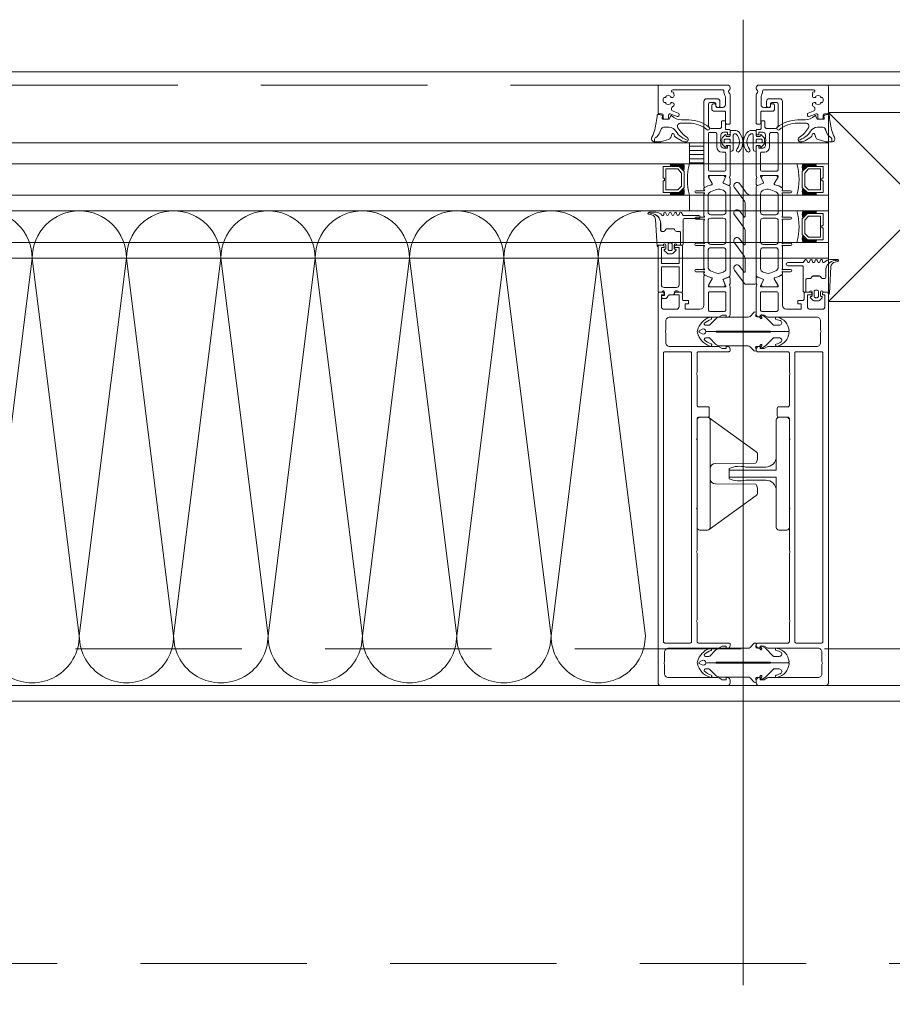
# Model space of a CAD drawing. Header units: millimetres. Extents: x 144573 to 336993, y 74252 to 247042.
# Tile 220 of 256: x 164160 to 164493, y 197940 to 198315. Entities that reach past the tile are written whole.
import ezdxf

# ---------------------------------------------------------------- set-up
doc = ezdxf.new("R2010")
doc.units = ezdxf.units.MM
doc.linetypes.add('ČÁRKOVANÁ', pattern=[19.05, 12.7, -6.35])
doc.layers.add('FASÁDA DETAILNÍ', color=255, linetype='Continuous', lineweight=0)

# ---------------------------------------------------------------- blocks, each defined once
blk = doc.blocks.new('244748_a')
blk.add_lwpolyline([(8.32, -1.69, 0.082248), (6.34, -0.9, -1.09695), (6.94, -0.1, -0.315353), (11.26, -5.15, -0.480529), (10.87, -5.64), (4.27, -5.64), (4.08, -5.45), (-16.53, -5.45), (-16.72, -5.64), (-20.43, -5.64, 0.574019), (-21.93, -4.78), (-22.99, -5.4, 0.524827), (-22.99, -5.9), (-21.93, -6.52, 0.574021), (-20.43, -5.66), (-16.72, -5.66), (-16.53, -5.85), (4.08, -5.85), (4.27, -5.66), (10.87, -5.66, -0.480529), (11.26, -6.15, -0.326229), (6.88, -11.09, -1.09695), (6.28, -10.3, 0.081457), (8.32, -9.61, 0.599203), (7.48, -8.05), (5.52, -8.05, 0.198965), (5.17, -8.2), (2.22, -11.15), (0.93, -12.01, -0.738038), (0.51, -11.62), (0.87, -11, 1), (0.35, -10.7), (0, -11.3), (-0.98, -11.3, 0.619205), (-1.45, -12.06), (-1.28, -12.43, -0.808139), (-2.04, -13.04), (-3.63, -11.44, 0.198906), (-4.34, -11.15), (-14.99, -11.15, -0.198936), (-16.76, -10.42), (-18.98, -8.2, 0.198942), (-19.33, -8.05), (-20.67, -8.05, 0.500217), (-21.09, -8.73, 0.122037), (-18.5, -10.27, -1.093735), (-19.1, -11.07, -0.240768), (-23.7, -6.07, -0.106226), (-23.7, -5.23, -0.256232), (-19, -0.13, -1.093735), (-18.4, -0.92, 0.116856), (-21.09, -2.57, 0.500217), (-20.67, -3.25), (-19.33, -3.25, 0.198942), (-18.98, -3.1), (-16.75, -0.88, -0.198936), (-14.99, -0.15), (-4.34, -0.15, 0.198907), (-3.63, 0.14), (-2.04, 1.74, -0.808139), (-1.28, 1.13), (-1.45, 0.76, 0.619205), (-0.98, 0), (0, 0), (0.35, -0.6, 1), (0.87, -0.3), (0.51, 0.32, -0.738038), (0.93, 0.71), (2.22, -0.15), (5.17, -3.1, 0.198965), (5.52, -3.25), (7.48, -3.25, 0.599203)], format="xyb", close=True)
blk = doc.blocks.new('236134_0100_s_v')
for points in [[(22.8, -23), (22.8, -5), (42, -5, 0.414214), (43, -4), (43, -1, 0.414214), (42, 0), (1, 0, 0.414214), (0, -1), (0, -4, 0.414214), (1, -5), (20.2, -5), (20.2, -23)], [(15, -5, -0.414214), (19, -9), (19, -16.57, 0.165764), (19.53, -23), (23.47, -23, 0.165764), (24, -16.57), (24, -9, -0.414214), (28, -5)]]:
    blk.add_lwpolyline(points, format="xyb")
blk = doc.blocks.new('236134_0200_s_v')
for points in [[(19.58, 5, -0.41166), (17.58, 6.98), (17.45, 22.25, 0.344217), (17.07, 22.73), (16, 23), (14, 23, 0.240828), (13.19, 22.59), (0.19, 4.59)], [(23.42, 5, 0.41166), (25.42, 6.98), (25.55, 22.25, -0.344217), (25.93, 22.73), (27, 23), (29, 23, -0.240828), (29.81, 22.59), (42.81, 4.59)]]:
    blk.add_lwpolyline(points, format="xyb")
blk.add_lwpolyline([(42, 5), (1, 5, 0.414214), (0, 4), (0, 1, 0.414214), (1, 0), (42, 0, 0.414214), (43, 1), (43, 4, 0.414214)], format="xyb", close=True)
blk = doc.blocks.new('284336')
for points in [[(-0.41, 0), (-0.41, -2, 0.990243), (-0.4, -3.02), (0.9, -3.02, 0.414214), (1.21, -2.71), (1.21, -2.61, -0.668123), (1.71, -2.4), (2.75, -3.45, -0.199004), (2.89, -3.79), (2.89, -5.43, -0.199038), (2.75, -5.77), (1.71, -6.82, -0.668191), (1.21, -6.61), (1.21, -6.51, 0.414214), (0.9, -6.2), (-0.4, -6.2, 0.990269), (-0.41, -7.22), (-0.41, -8.6), (-5.1, -8.6, -0.414215), (-5.59, -8.11), (-5.59, -7, 0.267949), (-5.84, -6.56), (-6.34, -6.27, -0.267949), (-6.59, -5.84), (-6.59, -3.38, -0.267949), (-6.34, -2.95), (-5.84, -2.66, 0.267949), (-5.59, -2.22), (-5.59, -1.51, 0.414214), (-6.1, -1), (-8.66, -1, -0.393156), (-12.46, 2.53, 0.067572), (-12.67, 3.43), (-12.8, 3.7, -0.637545), (-12.12, 3.53), (-11.92, 2.53, 0.344315), (-10.06, 0.91), (0, 0.38, -0.406913), (0.39, 0), (-0.41, 0)], [(-0.7, -9.6), (-10, -9.6, 0.414511), (-10.51, -10.11), (-10.51, -15.51, -1), (-11.69, -15.51), (-11.69, -9.6), (-12.69, -8.95, -0.668884), (-12.6, -8.23), (-11.99, -8.01, 0.766384), (-11.99, -7.21), (-12.6, -6.99, -0.76831), (-12.6, -6.23), (-11.99, -6.01, 0.766384), (-11.99, -5.21), (-12.6, -4.99, -0.76831), (-12.6, -4.23), (-11.99, -4.01, 0.766384), (-11.99, -3.21), (-12.6, -2.99, -0.877523), (-12.5, -2.22), (-12.1, -2.22, 0.698129), (-11.83, -1.5, -0.220231), (-12.89, 0.78), (-12.89, 3.45, -0.157143), (-12.82, 3.68), (-12.69, 3.42, -0.067482), (-12.48, 2.53, 0.393136), (-8.66, -1.02), (-6.1, -1.02, -0.414214), (-5.61, -1.51), (-5.61, -2.22, -0.267949), (-5.85, -2.65), (-6.35, -2.93, 0.267949), (-6.61, -3.38), (-6.61, -5.84, 0.267949), (-6.35, -6.29), (-5.85, -6.57, -0.267949), (-5.61, -7), (-5.61, -8.11, 0.414215), (-5.1, -8.62), (-0.41, -8.62), (-0.41, -9.31, -0.414212), (-0.7, -9.6)], [(1.7, -4.31, 0.414235), (1.2, -3.81), (-0.7, -3.81, 0.414214), (-1.2, -4.31), (-1.2, -4.91, 0.414214), (-0.7, -5.41), (1.2, -5.41, 0.414235), (1.7, -4.91), (1.7, -4.31)]]:
    blk.add_lwpolyline(points, format="xyb", close=True)
blk = doc.blocks.new('nesystémový nástavec 18')
for p, q in [((-18, 6.8), (-18, 8.8)), ((-17.5, 9.3), (-15.36, 9.3)), ((-11, 8), (-17, 8)), ((-17, 8), (-17, 6.3)), ((-15.36, 9.3), (0, 9.3)), ((-11, 1.3), (-11, 8)), ((-2.8, 8), (-9.7, 8)), ((-9.7, 1.3), (-9.7, 8)), ((0, 9.3), (0, 7.8)), ((-17, 6.3), (-17.5, 6.3)), ((-1.8, 2.3), (-1.8, 7)), ((-0.5, 7.3), (-0.5, 6.8)), ((0, 6.3), (0.55, 6.3)), ((0.55, 6.3), (0.95, 5.9)), ((0.95, 5.9), (0.95, 4.8)), ((0.95, 4.8), (0.95, 4.14)), ((0.95, 4.14), (1.2, 4.14)), ((1.4, 3.94), (1.4, 3.84)), ((-18, 0.5), (-18, 1.8)), ((-17.5, 2.3), (-17, 2.3)), ((-1.8, 0), (-17.5, 0)), ((-17, 2.3), (-17, 1.3)), ((-17, 1.3), (-11, 1.3)), ((-9.7, 1.3), (-2.8, 1.3)), ((0, 0), (-1.8, 0)), ((-0.4, 2.23), (-0.5, 2.04)), ((-0.5, 2.04), (-0.5, 2)), ((1.2, 2.44), (0, 2.44)), ((0, 1.5), (0, 0)), ((1.2, 1.85), (1.2, 2.44)), ((1.6, 3.64), (1.6, 3.64)), ((1.8, 1.37), (1.7, 1.35)), ((2.25, 1.63), (1.8, 1.37)), ((2.4, 2.84), (2.4, 1.89))]:
    blk.add_line(p, q)
for centre, radius, start, end in [((-17.5, 8.8), 0.5, 90, 180), ((-15.36, 9.8), 0.5, 270, 270.084), ((-2.8, 7), 1, 0, 90), ((0, 7.3), 0.5, 89.9955, 180.0071), ((-17.5, 6.8), 0.5, 180.0012, 269.9988), ((0, 6.8), 0.5, 179.9949, 270.006), ((0.75, 4.8), 0.2, 359.9656, 0.0344), ((1.2, 3.94), 0.2, 359.9707, 90.0249), ((1.6, 3.84), 0.2, 179.9737, 270.035), ((-17.5, 1.8), 0.5, 89.999, 180.0002), ((-17.5, 0.5), 0.5, 180, 270), ((-2.8, 2.3), 1, 270, 0), ((0, 2), 0.5, 179.9716, 270.0327), ((0, 1.94), 0.5, 89.9975, 144.0007), ((1.7, 1.85), 0.5, 179.9991, 270), ((1.6, 2.84), 0.8, 0.0065, 89.9919), ((2.1, 1.89), 0.3, 299.9815, 0.0183)]:
    blk.add_arc(centre, radius, start, end)
blk = doc.blocks.new('433270')
blk.add_lwpolyline([(1, 0, 0.414364), (0, -1), (0, -1.4, 0.255924), (0.23, -1.83, -0.547723), (0.23, -3.17, 0.255924), (0, -3.6), (0, -14.6, 0.414214), (0.3, -14.9), (1.2, -14.9, 0.414214), (1.7, -14.4), (1.7, -10.3, -0.414214), (2, -10), (6, -10, 0.414248), (7, -9), (7, -7.7, 0.414179), (6.5, -7.2), (5.7, -7.2, 0.414232), (5.4, -7.5), (5.4, -8.2, -0.414198), (5.1, -8.5), (2.8, -8.5, -0.414204), (1.8, -7.5), (1.8, -4.49, -0.147432), (1.97, -3.94, 0.147461), (2.4, -2.5), (2.4, -2.3, -0.414214), (2.9, -1.8), (21.87, -1.8, -0.668178), (22.22, -2.65), (22.16, -2.72, 1), (21.59, -3.29), (21.52, -3.35, 0.198912), (21.38, -3.71), (21.38, -4.05, 0.414214), (22.08, -4.75), (22.38, -4.75, 0.576988), (22.64, -4.3, -0.311246), (24.56, -4.3, 0.576988), (24.82, -4.75), (25.3, -4.75, -0.260065), (25.3, -6.65), (24.82, -6.65, 0.576988), (24.56, -7.1, -0.311246), (22.64, -7.1, 0.576988), (22.38, -6.65), (22.08, -6.65, 0.414214), (21.38, -7.35), (21.38, -7.61, 0.267949), (21.63, -8.04), (21.89, -8.2, -0.637047), (21.73, -10), (19.83, -10.7, 0.315299), (19.5, -11.17), (19.5, -11.49, 0.520567), (20.17, -11.96), (22.83, -10.99, -0.520567), (23.5, -11.46), (23.5, -12.5, 0.414062), (24, -13), (25, -13, 0.414186), (25.5, -12.5), (25.5, -11.5, -0.414182), (26, -11), (27, -11, 0.414214), (27.5, -10.5), (27.5, -0.5, 0.414214), (27, 0), (1, 0)], format="xyb", close=True)
blk = doc.blocks.new('284325')
for points in [[(0.84, -5.23, -0.560316), (0.94, -4.73), (1.94, -4.36, 0.3153), (2.14, -4.08), (2.14, -1.89, 0.451558), (1.8, -1.59), (0.9, -1.7, -0.399586), (0.57, -1.46), (0.3, -0.07, -0.415977), (0.53, 0.29, 0.024107), (6.15, 1.24, 0.076636), (8.99, 2.34, -0.577615), (10.79, 1.3), (10.02, 1.37, 0.283171), (9.08, 0.9, -0.168429), (7.07, -0.74), (5.9, -1.16, 0.315302), (5.24, -2.1), (5.24, -4.21, 0.269719), (6.76, -6.82, -0.194797), (10.18, -11.53, -0.342663), (9.17, -11.17, 0.119207), (5.43, -7.59, 0.578571), (3.63, -8.62), (3.63, -11.77, 0.176415), (6.16, -18.72, -1), (5.24, -19.49, -0.176415), (2.43, -11.77), (2.43, -8.89, 0.208286), (0.84, -5.23)], [(8.95, -6.65), (10.32, -8.78, -0.134555), (10.79, -10.63, -0.339795), (10.19, -11.53, 0.194788), (6.76, -6.81, -0.269736), (5.25, -4.21), (5.25, -2.1, -0.315302), (5.9, -1.17), (7.07, -0.74, 0.168429), (9.09, 0.89, -0.283167), (10.01, 1.36), (10.79, 1.29), (10.79, -0.74, -0.070852), (10.71, -1.3), (9.95, -3.93, -0.241839), (9.08, -4.83), (7.93, -5.22, 0.836024), (8.08, -6.19), (8.11, -6.19, -0.255349), (8.95, -6.65)]]:
    blk.add_lwpolyline(points, format="xyb", close=True)
blk = doc.blocks.new('*U1335')
for points in [[(0, 0, 0.414243), (0.1, 0.1), (0, 0.9, -1.0001), (0.2, 0.9), (0.1, 0.1, 0.414228), (0.2, 0, 0.414228)], [(0.2, 0, 0.414243), (0.3, 0.1), (0.2, 0.9, -1.0001), (0.4, 0.9), (0.3, 0.1, 0.414228), (0.4, 0, 0.414228)], [(0.4, 0, 0.414243), (0.5, 0.1), (0.4, 0.9, -1.0001), (0.6, 0.9), (0.5, 0.1, 0.414228), (0.6, 0, 0.414228)], [(0.6, 0, 0.414243), (0.7, 0.1), (0.6, 0.9, -1.0001), (0.8, 0.9), (0.7, 0.1, 0.414228), (0.8, 0, 0.414228)], [(0.8, 0, 0.414243), (0.9, 0.1), (0.8, 0.9, -1.0001), (1, 0.9), (0.9, 0.1, 0.414228), (1, 0, 0.414228)], [(1, 0, 0.414243), (1.1, 0.1), (1, 0.9, -1.0001), (1.2, 0.9), (1.1, 0.1, 0.414228), (1.2, 0, 0.414228)], [(1.2, 0, 0.414243), (1.3, 0.1), (1.2, 0.9, -1.0001), (1.4, 0.9), (1.3, 0.1, 0.414228), (1.4, 0, 0.414228)], [(1.4, 0, 0.414243), (1.5, 0.1), (1.4, 0.9, -1.0001), (1.6, 0.9), (1.5, 0.1, 0.414228), (1.6, 0, 0.414228)], [(1.6, 0, 0.414243), (1.7, 0.1), (1.6, 0.9, -1.0001), (1.8, 0.9), (1.7, 0.1, 0.414228), (1.8, 0, 0.414228)], [(1.8, 0, 0.414243), (1.9, 0.1), (1.8001, 0.9, -1.0001), (2, 0.9), (1.9001, 0.1, 0.414228), (2, 0, 0.414228)]]:
    blk.add_lwpolyline(points, format="xyb")
blk = doc.blocks.new('288126')
for points in [[(-16.5, 0), (16.5, 0)], [(-21.36, -6.34), (-17.8, -3.69)], [(-17, -2.08), (-17, -0.5)], [(17, -0.5), (17, -3.8)], [(-14.71, -4.5), (-19.87, -8.34)], [(-8.83, -4.3), (-14.11, -4.3)], [(-10.96, -6.34), (-8.71, -4.66)], [(-4.31, -4.5), (-9.47, -8.34)], [(1.81, -4.3), (-3.71, -4.3)], [(-0.35, -6.36), (1.93, -4.66)], [(6.33, -4.5), (1.14, -8.37)], [(12.21, -4.3), (6.93, -4.3)], [(10.05, -6.36), (12.33, -4.66)], [(16.6, -4.6), (11.54, -8.37)]]:
    blk.add_lwpolyline(points)
for centre, radius, start, end in [((16.5, -0.5), 0.5, 0, 90), ((-16.5, -0.5), 0.5, 90, 180), ((-20.61, -7.34), 1.25, 126.7059, 306.7059), ((-10.21, -7.34), 1.25, 126.7059, 306.7059), ((0.4, -7.37), 1.25, 126.7059, 306.7059), ((10.8, -7.37), 1.25, 126.7059, 306.7059), ((16, -3.8), 1, 306.7059, 0)]:
    blk.add_arc(centre, radius, start, end)
at = {"extrusion": (0, 0, -1)}
for centre, radius, start, end in [((19, -2.08), 2, 180, 233.2941), ((14.11, -5.3), 1, 53.2941, 90), ((8.83, -4.5), 0.2, 90, 233.2941), ((3.71, -5.3), 1, 53.2941, 90), ((-1.81, -4.5), 0.2, 90, 233.2941), ((-6.93, -5.3), 1, 53.2941, 90), ((-12.21, -4.5), 0.2, 90, 233.2941)]:
    blk.add_arc(centre, radius, start, end, dxfattribs=at)
blk = doc.blocks.new('246426')
for points in [[(-1.84, 0.64), (-2.86, -0.38, 0.198926), (-3.15, -1.09), (-3.15, -2.31, 0.198926), (-2.86, -3.02), (-1.84, -4.04, 0.637051), (-1.5, -3.92), (-1.45, -3.4), (-0.3, -3.4, -0.41484), (0, -3.7), (0, -5.19, 0.414232), (0.5, -5.69), (2.14, -5.69, 0.071862), (2.2, -5.68, 0.157876), (3.73, -4.64, 0.360336), (3.48, 2.39, 0.964062), (2.54, 1.48, -0.403385), (2.25, -4.34, -0.190964), (2.11, -4.39), (1.7, -4.39, -0.414214), (1.2, -3.89), (1.2, 1.31, 0.414201), (0.2, 2.31), (0, 2.31), (0, 0.3, -0.414214), (-0.3, 0), (-1.45, 0), (-1.5, 0.52, 0.637051), (-1.84, 0.64)], [(-2.25, -1.4, -0.414214), (-1.85, -1), (-0.4, -1, -0.414214), (0, -1.4), (0, -2, -0.414214), (-0.4, -2.4), (-1.85, -2.4, -0.414214), (-2.25, -2), (-2.25, -1.4)]]:
    blk.add_lwpolyline(points, format="xyb", close=True)

msp = doc.modelspace()

# ---------------------------------------------------------------- hatches: boundary and pattern name
at = {"layer": 'FASÁDA DETAILNÍ'}
h = msp.add_hatch(dxfattribs=at)
h.set_pattern_fill('ANSI31', color=256, scale=0.5, angle=495)
h.set_pattern_definition([(180, (154101.5588, 130529.9017), (-7e-16, -1.5875), [])])
h.paths.add_polyline_path([(164415.98, 198260.259), (164421.48, 198260.259), (164421.48, 198268.259), (164415.98, 198268.259)])

# ---------------------------------------------------------------- linework, layer by layer
for p, q in [((164436.48, 198315.204), (164436.48, 197946.967)), ((163406.98, 198268.259), (164468.98, 198268.259)), ((164006.98, 198268.259), (164468.98, 198268.259)), ((164415.98, 198268.259), (164415.98, 198260.259)), ((164468.98, 198260.259), (163406.98, 198260.259)), ((164468.98, 198260.259), (164006.98, 198260.259)), ((163406.98, 198248.259), (164468.98, 198248.259)), ((164006.98, 198248.259), (164468.98, 198248.259)), ((164415.98, 198242.259), (164415.98, 198248.259)), ((164468.98, 198242.259), (163406.98, 198242.259)), ((164468.98, 198242.259), (164006.98, 198242.259)), ((163406.98, 198230.259), (164468.98, 198230.259)), ((164468.98, 198224.259), (163406.98, 198224.259))]:
    msp.add_line(p, q, dxfattribs=at)
for points in [[(173301.48, 174615.259), (146721.48, 174615.259), (146721.48, 198295.259), (173301.48, 198295.259)], [(164540.98, 198207.758), (164540.98, 198279.758), (164468.98, 198279.758), (164468.98, 198207.758)], [(164415.98, 198268.259), (164421.48, 198268.259), (164421.48, 198260.259), (164415.98, 198260.259)], [(164405.98, 198249.259), (164411.98, 198249.259), (164413.98, 198251.259), (164413.98, 198257.259), (164411.98, 198259.259), (164405.98, 198259.259), (164405.98, 198254.759), (164406.48, 198254.759), (164406.48, 198253.759), (164405.98, 198253.759)], [(164406.98, 198258.259), (164406.98, 198250.259), (164411.566, 198250.259), (164412.98, 198251.673), (164412.98, 198256.706), (164411.566, 198258.259)], [(164466.98, 198249.259), (164460.98, 198249.259), (164458.98, 198251.259), (164458.98, 198257.259), (164460.98, 198259.259), (164466.98, 198259.259), (164466.98, 198254.759), (164466.48, 198254.759), (164466.48, 198253.759), (164466.98, 198253.759)], [(164465.98, 198258.259), (164465.98, 198250.259), (164461.394, 198250.259), (164459.98, 198251.673), (164459.98, 198256.706), (164461.394, 198258.259)], [(164466.98, 198231.259), (164460.98, 198231.259), (164458.98, 198233.259), (164458.98, 198239.259), (164460.98, 198241.259), (164466.98, 198241.259), (164466.98, 198236.759), (164466.48, 198236.759), (164466.48, 198235.759), (164466.98, 198235.759)], [(164465.98, 198240.259), (164465.98, 198232.259), (164461.394, 198232.259), (164459.98, 198233.673), (164459.98, 198238.706), (164461.394, 198240.259)], [(173061.48, 174855.259), (146961.48, 174855.259), (146961.48, 198055.259), (173061.48, 198055.259)]]:
    msp.add_lwpolyline(points, close=True, dxfattribs=at)
at = {"layer": 'FASÁDA DETAILNÍ', "linetype": 'ČÁRKOVANÁ', "ltscale": 5}
for points in [[(173296.48, 174620.259), (146726.48, 174620.259), (146726.48, 198290.259), (173296.48, 198290.259)], [(173081.48, 174835.259), (146941.48, 174835.259), (146941.48, 198075.259), (173081.48, 198075.259)], [(172961.48, 174955.259), (147061.48, 174955.259), (147061.48, 197955.259), (172961.48, 197955.259)]]:
    msp.add_lwpolyline(points, close=True, dxfattribs=at)
at = {"layer": 'FASÁDA DETAILNÍ'}
for points in [[(164431.48, 198255.759), (164431.48, 198266.758, 0.4144257), (164430.98, 198267.259), (164430.487, 198267.259), (164430.487, 198266.259), (164428.987, 198266.259, -0.4142136), (164427.987, 198267.259), (164427.987, 198268.759, -0.3999851), (164427.987, 198269.759), (164427.987, 198271.259, -0.4142136), (164428.987, 198272.259), (164430.48, 198272.259), (164430.48, 198271.259), (164430.98, 198271.259, 0.4144559), (164431.48, 198271.759), (164431.479, 198273.059, 0.4139712), (164431.179, 198273.359), (164429.98, 198273.359, -0.4142136), (164429.68, 198273.659), (164429.68, 198276.659), (164428.68, 198276.659, 0.4142136), (164428.18, 198276.159), (164428.18, 198274.259, -0.4142136), (164427.68, 198273.759), (164424.18, 198273.759, -0.4142056), (164423.18, 198274.759), (164423.18, 198283.059, -0.4142063), (164423.68, 198283.559), (164425.58, 198283.559, -0.414219), (164426.08, 198283.059), (164426.08, 198282.259, 0.4142136), (164426.58, 198281.759), (164427.08, 198281.759, 0.4142136), (164427.58, 198282.259), (164427.58, 198284.059, 0.4142136), (164426.58, 198285.059), (164422.48, 198285.059, 0.4142136), (164421.48, 198284.059), (164421.48, 198255.759), (164421.48, 198251.658, 0.5773503), (164422.08, 198251.312), (164422.943, 198251.81), (164424.435, 198252.238, 0.4887011), (164424.612, 198252.677), (164423.18, 198255.143), (164423.18, 198255.564, -0.4325656), (164423.38, 198255.759), (164429.685, 198255.759, -0.5483974), (164429.87, 198255.477), (164428.802, 198253.093, 0.4253361), (164428.91, 198252.826), (164430.933, 198252.009, 0.5315625), (164431.483, 198252.38), (164431.483, 198254.445, 0.2313061), (164431.367, 198254.681, -0.3061853), (164431.263, 198255.001), (164431.48, 198255.759)], [(164441.48, 198255.759), (164441.48, 198266.758, -0.4144257), (164441.98, 198267.259), (164442.473, 198267.259), (164442.473, 198266.259), (164443.973, 198266.259, 0.4142136), (164444.973, 198267.259), (164444.973, 198268.759, 0.3999851), (164444.973, 198269.759), (164444.973, 198271.259, 0.4142136), (164443.973, 198272.259), (164442.48, 198272.259), (164442.48, 198271.259), (164441.98, 198271.259, -0.4144559), (164441.48, 198271.759), (164441.481, 198273.059, -0.4139712), (164441.781, 198273.359), (164442.98, 198273.359, 0.4142136), (164443.28, 198273.659), (164443.28, 198276.659), (164444.28, 198276.659, -0.4142136), (164444.78, 198276.159), (164444.78, 198274.259, 0.4142136), (164445.28, 198273.759), (164448.78, 198273.759, 0.4142056), (164449.78, 198274.759), (164449.78, 198283.059, 0.4142063), (164449.28, 198283.559), (164447.38, 198283.559, 0.414219), (164446.88, 198283.059), (164446.88, 198282.259, -0.4142136), (164446.38, 198281.759), (164445.88, 198281.759, -0.4142136), (164445.38, 198282.259), (164445.38, 198284.059, -0.4142136), (164446.38, 198285.059), (164450.48, 198285.059, -0.4142136), (164451.48, 198284.059), (164451.48, 198255.759), (164451.48, 198251.658, -0.5773503), (164450.88, 198251.312), (164450.017, 198251.81), (164448.525, 198252.238, -0.4887011), (164448.348, 198252.677), (164449.78, 198255.143), (164449.78, 198255.564, 0.4325656), (164449.58, 198255.759), (164443.275, 198255.759, 0.5483974), (164443.09, 198255.477), (164444.158, 198253.093, -0.4253361), (164444.051, 198252.826), (164442.027, 198252.009, -0.5315625), (164441.478, 198252.38), (164441.478, 198254.445, -0.2313061), (164441.593, 198254.681, 0.3061853), (164441.697, 198255.001), (164441.48, 198255.759)], [(164423.18, 198257.959), (164423.18, 198271.659, -0.4142136), (164423.68, 198272.159), (164425.887, 198272.159, -0.4142136), (164426.387, 198271.659), (164426.387, 198266.688, 0.4111388), (164428.387, 198264.659), (164429.38, 198264.659, -0.4142136), (164429.88, 198264.159), (164429.88, 198257.959, -0.4142136), (164429.38, 198257.459), (164423.68, 198257.459, -0.4142136), (164423.18, 198257.959)], [(164449.78, 198257.959), (164449.78, 198271.659, 0.4142136), (164449.28, 198272.159), (164447.073, 198272.159, 0.4142136), (164446.573, 198271.659), (164446.573, 198266.688, -0.4111388), (164444.573, 198264.659), (164443.58, 198264.659, 0.4142136), (164443.08, 198264.159), (164443.08, 198257.959, 0.4142136), (164443.58, 198257.459), (164449.28, 198257.459, 0.4142136), (164449.78, 198257.959)], [(164431.48, 198217.597), (164431.481, 198229.509), (164431.48, 198251.42, 0.3058367), (164431.167, 198251.883), (164428.88, 198252.806, -0.4253361), (164428.772, 198253.073), (164429.489, 198254.692, 0.5437525), (164428.804, 198255.749), (164423.9, 198255.749, 0.5781822), (164423.381, 198254.847), (164424.642, 198252.655, -0.4885049), (164424.466, 198252.216), (164422.951, 198251.782), (164421.63, 198251.02, 0.2824777), (164421.481, 198250.744), (164421.481, 198250.298, -1.4470094), (164421.349, 198249.948), (164418.381, 198249.948, 1), (164418.381, 198249.148), (164421.349, 198249.148, -1.4470094), (164421.481, 198248.798), (164421.481, 198240.259, -1.4470094), (164421.349, 198239.909), (164418.381, 198239.909, 1), (164418.381, 198239.109), (164421.349, 198239.109, -1.4470094), (164421.481, 198238.758), (164421.481, 198230.259, -1.4470094), (164421.349, 198229.909), (164418.381, 198229.909, 1), (164418.381, 198229.109), (164421.349, 198229.109, -1.4470094), (164421.481, 198228.758), (164421.481, 198220.219, -1.4470094), (164421.349, 198219.869), (164418.381, 198219.869, 1), (164418.381, 198219.069), (164421.349, 198219.069, -1.4470094), (164421.481, 198218.718), (164421.481, 198218.273, 0.2824777), (164421.63, 198217.997), (164422.951, 198217.235), (164424.466, 198216.801, -0.4885049), (164424.642, 198216.361), (164423.381, 198214.17, 0.5781822), (164423.9, 198213.269), (164428.804, 198213.269, 0.5437525), (164429.489, 198214.325), (164428.772, 198215.944, -0.4253361), (164428.88, 198216.211), (164431.167, 198217.134, 0.3058367), (164431.48, 198217.597)], [(164441.48, 198217.597), (164441.479, 198229.509), (164441.48, 198251.42, -0.3058367), (164441.793, 198251.883), (164444.08, 198252.806, 0.4253361), (164444.188, 198253.073), (164443.471, 198254.692, -0.5437525), (164444.156, 198255.749), (164449.06, 198255.749, -0.5781822), (164449.579, 198254.847), (164448.318, 198252.655, 0.4885049), (164448.494, 198252.216), (164450.009, 198251.782), (164451.33, 198251.02, -0.2824777), (164451.479, 198250.744), (164451.479, 198250.298, 1.4470094), (164451.612, 198249.948), (164454.579, 198249.948, -1), (164454.579, 198249.148), (164451.612, 198249.148, 1.4470094), (164451.479, 198248.798), (164451.479, 198240.259, 1.4470094), (164451.612, 198239.909), (164454.579, 198239.909, -1), (164454.579, 198239.109), (164451.612, 198239.109, 1.4470094), (164451.479, 198238.758), (164451.479, 198230.259, 1.4470094), (164451.612, 198229.909), (164454.579, 198229.909, -1), (164454.579, 198229.109), (164451.612, 198229.109, 1.4470094), (164451.479, 198228.758), (164451.479, 198220.219, 1.4470094), (164451.612, 198219.869), (164454.579, 198219.869, -1), (164454.579, 198219.069), (164451.612, 198219.069, 1.4470094), (164451.479, 198218.718), (164451.479, 198218.273, -0.2824777), (164451.33, 198217.997), (164450.009, 198217.235), (164448.494, 198216.801, 0.4885049), (164448.318, 198216.361), (164449.579, 198214.17, -0.5781822), (164449.06, 198213.269), (164444.156, 198213.269, -0.5437525), (164443.471, 198214.325), (164444.188, 198215.944, 0.4253361), (164444.08, 198216.211), (164441.793, 198217.134, -0.3058367), (164441.48, 198217.597)], [(164429.881, 198248.709), (164429.881, 198241.809, -0.4142178), (164428.881, 198240.809), (164424.081, 198240.809, -0.4142178), (164423.081, 198241.809), (164423.081, 198248.171, -0.305619), (164424.018, 198249.561), (164425.943, 198250.34, -0.1764286), (164427.994, 198250.412), (164428.845, 198250.135, -0.3249157), (164429.881, 198248.709)], [(164443.079, 198248.709), (164443.079, 198241.809, 0.4142178), (164444.079, 198240.809), (164448.879, 198240.809, 0.4142178), (164449.879, 198241.809), (164449.879, 198248.171, 0.305619), (164448.942, 198249.561), (164447.018, 198250.34, 0.1764286), (164444.966, 198250.412), (164444.116, 198250.135, 0.3249157), (164443.079, 198248.709)], [(164429.881, 198238.509), (164429.881, 198230.509, -0.4142136), (164428.881, 198229.509), (164424.081, 198229.509, -0.4142136), (164423.081, 198230.509), (164423.081, 198238.509, -0.4142136), (164424.081, 198239.509), (164428.881, 198239.509, -0.4142136), (164429.881, 198238.509)], [(164443.079, 198238.509), (164443.079, 198230.509, 0.4142136), (164444.079, 198229.509), (164448.879, 198229.509, 0.4142136), (164449.879, 198230.509), (164449.879, 198238.509, 0.4142136), (164448.879, 198239.509), (164444.079, 198239.509, 0.4142136), (164443.079, 198238.509)], [(164429.881, 198227.209), (164429.881, 198220.308, -0.3249157), (164428.845, 198218.882), (164427.994, 198218.605, -0.1764286), (164425.943, 198218.678), (164424.018, 198219.456, -0.305619), (164423.081, 198220.846), (164423.081, 198227.209, -0.4142178), (164424.081, 198228.209), (164428.881, 198228.209, -0.4142178), (164429.881, 198227.209)], [(164443.079, 198227.209), (164443.079, 198220.308, 0.3249157), (164444.116, 198218.882), (164444.966, 198218.605, 0.1764286), (164447.018, 198218.678), (164448.942, 198219.456, 0.305619), (164449.879, 198220.846), (164449.879, 198227.209, 0.4142178), (164448.879, 198228.209), (164444.079, 198228.209, 0.4142178), (164443.079, 198227.209)], [(164403.98, 198062.259), (164403.98, 198210.759, -0.4142136), (164404.48, 198211.259), (164405.78, 198211.259, -0.4142197), (164406.28, 198210.759), (164406.28, 198210.259), (164405.28, 198210.259), (164405.28, 198205.759, 0.4142136), (164406.28, 198204.759), (164410.98, 198204.759, 0.4142136), (164411.98, 198205.759), (164411.98, 198210.259), (164410.28, 198210.259), (164410.28, 198210.759, -0.4142012), (164410.78, 198211.259), (164412.78, 198211.259, -0.4142136), (164413.28, 198210.759), (164413.28, 198208.615, 0.4142136), (164413.78, 198208.115), (164415.58, 198208.115), (164415.58, 198206.864), (164414.38, 198206.864), (164414.38, 198205.059, 0.4142136), (164414.68, 198204.759), (164419.979, 198204.759, 0.4141667), (164421.479, 198206.258), (164421.48, 198213.256), (164421.48, 198217.356, -0.5773503), (164422.08, 198217.703), (164422.943, 198217.204), (164424.435, 198216.777, -0.4887011), (164424.612, 198216.337), (164423.18, 198213.872), (164423.18, 198213.451, 0.4325656), (164423.38, 198213.256), (164429.685, 198213.256, 0.5483974), (164429.87, 198213.538), (164428.802, 198215.922, -0.4253361), (164428.91, 198216.189), (164430.933, 198217.005, -0.5315629), (164431.483, 198216.634), (164431.483, 198214.57, -0.2313061), (164431.367, 198214.334, 0.3061853), (164431.263, 198214.014), (164431.48, 198213.256), (164431.48, 198202.753, -0.4142136), (164430.48, 198201.753), (164429.98, 198201.753), (164429.98, 198202.553), (164428.48, 198202.553), (164427.336, 198201.893, -0.1316504), (164426.836, 198201.759), (164408.472, 198201.759, 0.4142136), (164406.972, 198200.259), (164406.972, 198196.758, 0.3999851), (164406.972, 198195.758), (164406.972, 198192.059, 0.4142136), (164408.472, 198190.559), (164426.836, 198190.559, -0.1316504), (164427.336, 198190.425), (164428.48, 198189.764), (164429.98, 198189.764), (164429.98, 198190.564), (164430.48, 198190.564, -0.4142136), (164431.48, 198189.564), (164431.48, 198189.059, -0.4142136), (164430.98, 198188.559), (164419.38, 198188.559, 0.4142136), (164418.88, 198188.059), (164418.88, 198180.659, 0.3999851), (164418.88, 198179.659), (164418.88, 198168.059, 0.4142136), (164419.38, 198167.559), (164422.98, 198167.559, -0.4142136), (164423.48, 198167.059), (164423.48, 198164.059, -0.4142136), (164422.98, 198163.559), (164419.38, 198163.559, 0.4142136), (164418.88, 198163.059), (164418.88, 198155.759, 0.38324), (164418.88, 198154.759), (164418.88, 198129.259, 0.38324), (164418.88, 198128.259), (164418.88, 198112.759, 0.38324), (164418.88, 198111.759), (164418.88, 198086.259, 0.38324), (164418.88, 198085.259), (164418.88, 198077.959, 0.4142136), (164419.38, 198077.459), (164430.98, 198077.459, -0.4142136), (164431.48, 198076.959), (164431.48, 198076.459, -0.4142136), (164430.48, 198075.459), (164429.98, 198075.459), (164429.98, 198076.259), (164428.48, 198076.259), (164427.326, 198075.593, -0.1169365), (164426.826, 198075.459), (164407.972, 198075.459, 0.4142315), (164406.472, 198073.959), (164406.472, 198070.249, 0.3999851), (164406.472, 198069.249), (164406.472, 198065.759, 0.4142315), (164407.972, 198064.259), (164426.826, 198064.259, -0.1169365), (164427.326, 198064.125), (164428.48, 198063.459), (164429.98, 198063.459), (164429.98, 198064.259), (164430.48, 198064.259, -0.4142136), (164431.48, 198063.259), (164431.48, 198062.259, -0.4142136), (164430.48, 198061.259), (164404.98, 198061.259, -0.4142135), (164403.98, 198062.259)], [(164468.98, 198062.259), (164468.98, 198210.759, 0.4142136), (164468.48, 198211.259), (164467.18, 198211.259, 0.4142197), (164466.68, 198210.759), (164466.68, 198210.259), (164467.68, 198210.259), (164467.68, 198205.759, -0.4142136), (164466.68, 198204.759), (164461.98, 198204.759, -0.4142136), (164460.98, 198205.759), (164460.98, 198210.259), (164462.68, 198210.259), (164462.68, 198210.759, 0.4142012), (164462.18, 198211.259), (164460.18, 198211.259, 0.4142136), (164459.68, 198210.759), (164459.68, 198208.615, -0.4142136), (164459.18, 198208.115), (164457.38, 198208.115), (164457.38, 198206.864), (164458.58, 198206.864), (164458.58, 198205.059, -0.4142136), (164458.28, 198204.759), (164452.981, 198204.759, -0.4141667), (164451.481, 198206.258), (164451.48, 198213.256), (164451.48, 198217.356, 0.5773503), (164450.88, 198217.703), (164450.017, 198217.204), (164448.525, 198216.777, 0.4887011), (164448.348, 198216.337), (164449.78, 198213.872), (164449.78, 198213.451, -0.4325656), (164449.58, 198213.256), (164443.275, 198213.256, -0.5483974), (164443.09, 198213.538), (164444.158, 198215.922, 0.4253361), (164444.051, 198216.189), (164442.027, 198217.005, 0.5315629), (164441.478, 198216.634), (164441.478, 198214.57, 0.2313061), (164441.593, 198214.334, -0.3061853), (164441.697, 198214.014), (164441.48, 198213.256), (164441.48, 198202.753, 0.4142136), (164442.48, 198201.753), (164442.98, 198201.753), (164442.98, 198202.553), (164444.48, 198202.553), (164445.624, 198201.893, 0.1316504), (164446.124, 198201.759), (164464.488, 198201.759, -0.4142136), (164465.988, 198200.259), (164465.988, 198196.758, -0.3999851), (164465.988, 198195.758), (164465.988, 198192.059, -0.4142136), (164464.488, 198190.559), (164446.124, 198190.559, 0.1316504), (164445.624, 198190.425), (164444.48, 198189.764), (164442.98, 198189.764), (164442.98, 198190.564), (164442.48, 198190.564, 0.4142136), (164441.48, 198189.564), (164441.48, 198189.059, 0.4142136), (164441.98, 198188.559), (164453.58, 198188.559, -0.4142136), (164454.08, 198188.059), (164454.08, 198180.659, -0.3999851), (164454.08, 198179.659), (164454.08, 198168.059, -0.4142136), (164453.58, 198167.559), (164449.98, 198167.559, 0.4142136), (164449.48, 198167.059), (164449.48, 198164.059, 0.4142136), (164449.98, 198163.559), (164453.58, 198163.559, -0.4142136), (164454.08, 198163.059), (164454.08, 198155.759, -0.38324), (164454.08, 198154.759), (164454.08, 198129.259, -0.38324), (164454.08, 198128.259), (164454.08, 198112.759, -0.38324), (164454.08, 198111.759), (164454.08, 198086.259, -0.38324), (164454.08, 198085.259), (164454.08, 198077.959, -0.4142136), (164453.58, 198077.459), (164441.98, 198077.459, 0.4142136), (164441.48, 198076.959), (164441.48, 198076.459, 0.4142136), (164442.48, 198075.459), (164442.98, 198075.459), (164442.98, 198076.259), (164444.48, 198076.259), (164445.634, 198075.593, 0.1169365), (164446.134, 198075.459), (164464.988, 198075.459, -0.4142315), (164466.488, 198073.959), (164466.488, 198070.249, -0.3999851), (164466.488, 198069.249), (164466.488, 198065.759, -0.4142315), (164464.988, 198064.259), (164446.134, 198064.259, 0.1169365), (164445.634, 198064.125), (164444.48, 198063.459), (164442.98, 198063.459), (164442.98, 198064.259), (164442.48, 198064.259, 0.4142136), (164441.48, 198063.259), (164441.48, 198062.259, 0.4142136), (164442.48, 198061.259), (164467.98, 198061.259, 0.4142135), (164468.98, 198062.259)], [(164429.38, 198203.959, 0.4142136), (164429.88, 198204.459), (164429.88, 198210.959, 0.4142136), (164429.38, 198211.459), (164423.68, 198211.459, 0.4142136), (164423.18, 198210.959), (164423.18, 198204.459, 0.4142136), (164423.68, 198203.959), (164429.38, 198203.959)], [(164443.58, 198203.959, -0.4142136), (164443.08, 198204.459), (164443.08, 198210.959, -0.4142136), (164443.58, 198211.459), (164449.28, 198211.459, -0.4142136), (164449.78, 198210.959), (164449.78, 198204.459, -0.4142136), (164449.28, 198203.959), (164443.58, 198203.959)], [(164406.08, 198188.059), (164406.08, 198077.959, 0.4142136), (164406.58, 198077.459), (164416.28, 198077.459, 0.4142136), (164416.78, 198077.959), (164416.78, 198188.059, 0.4142136), (164416.28, 198188.559), (164406.58, 198188.559, 0.4142136), (164406.08, 198188.059)], [(164466.88, 198188.059), (164466.88, 198077.959, -0.4142136), (164466.38, 198077.459), (164456.68, 198077.459, -0.4142136), (164456.18, 198077.959), (164456.18, 198188.059, -0.4142136), (164456.68, 198188.559), (164466.38, 198188.559, -0.4142136), (164466.88, 198188.059)]]:
    msp.add_lwpolyline(points, format="xyb", close=True, dxfattribs=at)
for points in [[(164468.98, 198207.758), (164540.98, 198279.758)], [(164468.98, 198279.758), (164540.98, 198207.758)], [(166054.98, 198061.259), (163192.98, 198061.259)], [(164404.98, 198061.259), (164017.98, 198061.259)]]:
    msp.add_lwpolyline(points, dxfattribs=at)
for centre, radius, start, end in [((164408.117, 198259.759), 0.596, 303.03656, 56.96344), ((164408.41, 198259.759), 0.596, 303.03656, 56.96344), ((164408.702, 198259.759), 0.596, 303.03656, 56.96344), ((164408.995, 198259.759), 0.596, 303.03656, 56.96344), ((164409.287, 198259.759), 0.596, 303.03656, 56.96344), ((164409.58, 198259.759), 0.596, 303.03656, 56.96344), ((164409.872, 198259.759), 0.596, 303.03656, 56.96344), ((164410.165, 198259.759), 0.596, 303.03656, 56.96344), ((164410.457, 198259.759), 0.596, 303.03656, 56.96344), ((164410.75, 198259.759), 0.596, 303.03656, 56.96344), ((164411.042, 198259.759), 0.596, 303.03656, 56.96344), ((164411.335, 198259.759), 0.596, 303.03656, 56.96344), ((164411.627, 198259.759), 0.596, 303.03656, 56.96344), ((164411.64, 198259.621), 0.879, 313.99491, 46.49644), ((164411.549, 198259.473), 1.263, 321.96563, 38.49956), ((164411.389, 198259.334), 1.712, 327.29495, 32.68565), ((164411.145, 198259.189), 2.248, 331.52734, 28.40281), ((164410.796, 198259.021), 2.897, 335.30667, 25.29515), ((164410.429, 198258.907), 3.546, 337.29382, 22.40905), ((164437.871, 198254.259), 22.699, 164.67278, 195.32722), ((164435.089, 198254.259), 22.699, 344.67278, 15.32722), ((164462.531, 198258.907), 3.546, 157.59095, 202.70618), ((164462.164, 198259.021), 2.897, 154.70485, 204.69333), ((164461.815, 198259.189), 2.248, 151.59719, 208.47266), ((164461.571, 198259.334), 1.712, 147.31435, 212.70505), ((164461.411, 198259.473), 1.263, 141.50044, 218.03437), ((164461.321, 198259.621), 0.879, 133.50356, 226.00509), ((164461.333, 198259.759), 0.596, 123.03656, 236.96344), ((164461.625, 198259.759), 0.596, 123.03656, 236.96344), ((164461.918, 198259.759), 0.596, 123.03656, 236.96344), ((164462.21, 198259.759), 0.596, 123.03656, 236.96344), ((164462.503, 198259.759), 0.596, 123.03656, 236.96344), ((164462.795, 198259.759), 0.596, 123.03656, 236.96344), ((164463.088, 198259.759), 0.596, 123.03656, 236.96344), ((164463.38, 198259.759), 0.596, 123.03656, 236.96344), ((164463.673, 198259.759), 0.596, 123.03656, 236.96344), ((164463.965, 198259.759), 0.596, 123.03656, 236.96344), ((164464.258, 198259.759), 0.596, 123.03656, 236.96344), ((164464.55, 198259.759), 0.596, 123.03656, 236.96344), ((164464.843, 198259.759), 0.596, 123.03656, 236.96344), ((164411.389, 198249.183), 1.712, 327.31435, 32.70505), ((164411.145, 198249.328), 2.248, 331.59719, 28.47266), ((164410.796, 198249.496), 2.897, 334.70485, 24.69333), ((164410.429, 198249.61), 3.546, 337.59095, 22.70618), ((164462.531, 198249.61), 3.546, 157.29382, 202.40905), ((164462.164, 198249.496), 2.897, 155.30667, 205.29515), ((164461.815, 198249.328), 2.248, 151.52734, 208.40281), ((164461.571, 198249.183), 1.712, 147.29495, 212.68565), ((164408.117, 198248.759), 0.596, 303.03656, 56.96344), ((164408.41, 198248.759), 0.596, 303.03656, 56.96344), ((164408.702, 198248.759), 0.596, 303.03656, 56.96344), ((164408.995, 198248.759), 0.596, 303.03656, 56.96344), ((164409.287, 198248.759), 0.596, 303.03656, 56.96344), ((164409.58, 198248.759), 0.596, 303.03656, 56.96344), ((164409.872, 198248.759), 0.596, 303.03656, 56.96344), ((164410.165, 198248.759), 0.596, 303.03656, 56.96344), ((164410.457, 198248.759), 0.596, 303.03656, 56.96344), ((164410.75, 198248.759), 0.596, 303.03656, 56.96344), ((164411.042, 198248.759), 0.596, 303.03656, 56.96344), ((164411.335, 198248.759), 0.596, 303.03656, 56.96344), ((164411.627, 198248.759), 0.596, 303.03656, 56.96344), ((164411.64, 198248.896), 0.879, 313.50356, 46.00509), ((164411.549, 198249.045), 1.263, 321.50044, 38.03437), ((164461.411, 198249.045), 1.263, 141.96563, 218.49956), ((164461.321, 198248.896), 0.879, 133.99491, 226.49644), ((164461.333, 198248.759), 0.596, 123.03656, 236.96344), ((164461.625, 198248.759), 0.596, 123.03656, 236.96344), ((164461.918, 198248.759), 0.596, 123.03656, 236.96344), ((164462.21, 198248.759), 0.596, 123.03656, 236.96344), ((164462.503, 198248.759), 0.596, 123.03656, 236.96344), ((164462.795, 198248.759), 0.596, 123.03656, 236.96344), ((164463.088, 198248.759), 0.596, 123.03656, 236.96344), ((164463.38, 198248.759), 0.596, 123.03656, 236.96344), ((164463.673, 198248.759), 0.596, 123.03656, 236.96344), ((164463.965, 198248.759), 0.596, 123.03656, 236.96344), ((164464.258, 198248.759), 0.596, 123.03656, 236.96344), ((164464.55, 198248.759), 0.596, 123.03656, 236.96344), ((164464.843, 198248.759), 0.596, 123.03656, 236.96344), ((164435.089, 198236.259), 22.699, 344.67278, 15.32722), ((164462.531, 198240.907), 3.546, 157.59095, 202.70618), ((164462.164, 198241.021), 2.897, 154.70485, 204.69333), ((164461.815, 198241.189), 2.248, 151.59719, 208.47266), ((164461.571, 198241.334), 1.712, 147.31435, 212.70505), ((164461.411, 198241.473), 1.263, 141.50044, 218.03437), ((164461.321, 198241.621), 0.879, 133.50356, 226.00509), ((164461.333, 198241.759), 0.596, 123.03656, 236.96344), ((164461.625, 198241.759), 0.596, 123.03656, 236.96344), ((164461.918, 198241.759), 0.596, 123.03656, 236.96344), ((164462.21, 198241.759), 0.596, 123.03656, 236.96344), ((164462.503, 198241.759), 0.596, 123.03656, 236.96344), ((164462.795, 198241.759), 0.596, 123.03656, 236.96344), ((164463.088, 198241.759), 0.596, 123.03656, 236.96344), ((164463.38, 198241.759), 0.596, 123.03656, 236.96344), ((164463.673, 198241.759), 0.596, 123.03656, 236.96344), ((164463.965, 198241.759), 0.596, 123.03656, 236.96344), ((164464.258, 198241.759), 0.596, 123.03656, 236.96344), ((164464.55, 198241.759), 0.596, 123.03656, 236.96344), ((164464.843, 198241.759), 0.596, 123.03656, 236.96344), ((164462.531, 198231.61), 3.546, 157.29382, 202.40905), ((164462.164, 198231.496), 2.897, 155.30667, 205.29515), ((164461.815, 198231.328), 2.248, 151.52734, 208.40281), ((164461.571, 198231.183), 1.712, 147.29495, 212.68565), ((164461.411, 198231.045), 1.263, 141.96563, 218.49956), ((164461.321, 198230.896), 0.879, 133.99491, 226.49644), ((164461.333, 198230.759), 0.596, 123.03656, 236.96344), ((164461.625, 198230.759), 0.596, 123.03656, 236.96344), ((164461.918, 198230.759), 0.596, 123.03656, 236.96344), ((164462.21, 198230.759), 0.596, 123.03656, 236.96344), ((164462.503, 198230.759), 0.596, 123.03656, 236.96344), ((164462.795, 198230.759), 0.596, 123.03656, 236.96344), ((164463.088, 198230.759), 0.596, 123.03656, 236.96344), ((164463.38, 198230.759), 0.596, 123.03656, 236.96344), ((164463.673, 198230.759), 0.596, 123.03656, 236.96344), ((164463.965, 198230.759), 0.596, 123.03656, 236.96344), ((164464.258, 198230.759), 0.596, 123.03656, 236.96344), ((164464.55, 198230.759), 0.596, 123.03656, 236.96344), ((164464.843, 198230.759), 0.596, 123.03656, 236.96344)]:
    msp.add_arc(centre, radius, start, end, dxfattribs=at)

# ---------------------------------------------------------------- block references
at = {"layer": 'FASÁDA DETAILNÍ', "xscale": -1}
msp.add_blockref('433270', (164431.48, 198290.259), dxfattribs=at)
at = {"layer": 'FASÁDA DETAILNÍ'}
msp.add_blockref('433270', (164441.48, 198290.259), dxfattribs=at)
at = {"layer": 'FASÁDA DETAILNÍ', "xscale": -1}
for name, p, rotation in [('284325', (164403.98, 198279.399), 90), ('246426', (164431.485, 198267.259), 180), ('284336', (164403.98, 198228.849), 90), ('244748_a', (164442.702, 198190.598), 180), ('244748_a', (164442.702, 198064.298), 180)]:
    msp.add_blockref(name, p, dxfattribs=dict(at, rotation=rotation))
at = {"layer": 'FASÁDA DETAILNÍ'}
for name, p, rotation in [('284325', (164468.98, 198279.399), 270), ('246426', (164441.476, 198267.259), 180), ('288126', (164441.479, 198231.269), 270), ('nesystémový nástavec 18', (164403.98, 198211.259), 270), ('284336', (164468.98, 198210.849), 270), ('236134_0200_s_v', (164418.88, 198163.559), 270), ('236134_0100_s_v', (164454.08, 198163.559), 270)]:
    msp.add_blockref(name, p, dxfattribs=dict(at, rotation=rotation))
at = {"layer": 'FASÁDA DETAILNÍ', "xscale": 179.9999932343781, "yscale": 179.9999932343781, "zscale": 179.9999932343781, "rotation": 180}
msp.add_blockref('*U1335', (164399.153, 198242.259), dxfattribs=at)

doc.saveas('drawing.dxf')
